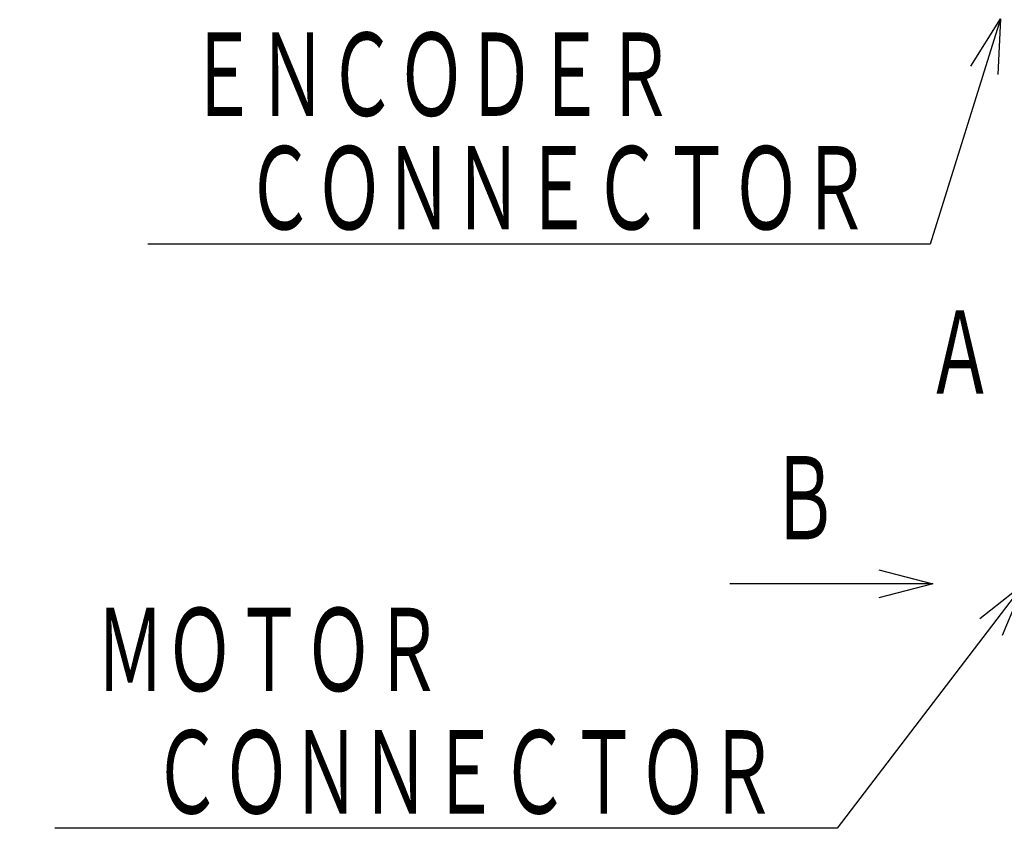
# Model space of a CAD drawing. Header units: millimetres. Extents: x 0 to 1300, y 0 to 891.
# Tile 87 of 148: x 265 to 374, y 451 to 541. Entities that reach past the tile are written whole.
import ezdxf

# ---------------------------------------------------------------- set-up
doc = ezdxf.new("R2010")
doc.units = ezdxf.units.MM
doc.header["$LTSCALE"] = 0.545669
doc.layers.add('NoLayerName_001', color=7, linetype='Continuous')
doc.styles.get("Standard").update_dxf_attribs({"font": 'txt', "bigfont": 'extfont2'})
doc.dimstyles.get("Standard").update_dxf_attribs({"dimtxt": 2.5, "dimasz": 2.5, "dimexe": 1, "dimexo": 1, "dimtad": 1, "dimdec": 3, "dimzin": 0, "dimdsep": 46, "dimtxsty": 'Standard', "dimcen": 2.5, "dimadec": 3, "dimazin": 0, "dimtfac": 0.75, "dimtdec": 3, "dimtmove": 0, "dimatfit": 3, "dimfxl": 1, "dimarcsym": 0})

msp = doc.modelspace()

# ---------------------------------------------------------------- texts
at = {"layer": 'NoLayerName_001', "color": 3, "lineweight": 13, "char_height": 10.5}
for s, insert, attachment_point in [('\\A1;\\W0.6667;ＥＮＣＯＤＥＲ', (283.43429426, 529.52170493), 7), ('\\A1;\\W0.6667;Ａ', (372.86970729, 498.69471158), 9), ('\\A1;\\W0.6667;Ｂ', (355.60198497, 482.53473791), 9), ('\\A1;\\W0.6667;ＭＯＴＯＲ', (273.1416747, 465.69936777), 7)]:
    msp.add_mtext(s, dxfattribs=dict(at, insert=insert, attachment_point=attachment_point))
at = {"layer": 'NoLayerName_001', "color": 3, "linetype": 'Continuous', "lineweight": 13, "char_height": 10.5, "attachment_point": 9, "line_spacing_factor": 0.6}
for insert in [(359.03429083, 516.92170593), (348.74167127, 452.1154214)]:
    msp.add_mtext('\\A1;\\W0.6667;ＣＯＮＮＥＣＴＯＲ', dxfattribs=dict(at, insert=insert))

# ---------------------------------------------------------------- leaders
at = {"layer": 'NoLayerName_001', "color": 3, "linetype": 'Continuous', "lineweight": 13, "annotation_type": 0, "has_hookline": 1, "hookline_direction": 1, "text_width": 80.10500505}
for points in [[(373.46573034, 541.3), (365.65929083, 516.29670593), (359.65929083, 516.29670593)], [(376.05006463, 478.6), (355.36667127, 451.4904214), (349.36667127, 451.4904214)]]:
    msp.add_leader(points, dimstyle='Standard', override={"dimtxt": 10.5, "dimasz": 6, "dimldrblk": 'OPEN30'}, dxfattribs=at)
at = {"layer": 'NoLayerName_001', "color": 3, "linetype": 'Continuous', "lineweight": 13}
msp.add_leader([(365.96820675, 478.6), (343.46820819, 478.6)], dimstyle='Standard', override={"dimasz": 6, "dimldrblk": 'OPEN30'}, dxfattribs=at)

doc.saveas('drawing.dxf')
